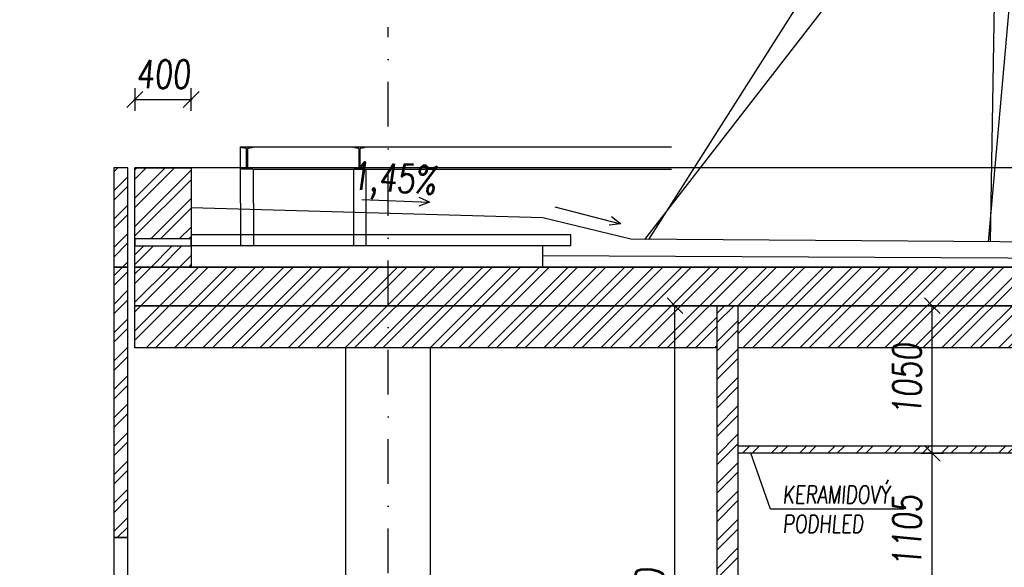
# Model space of a CAD drawing. Header units: millimetres. Extents: x 22267 to 193155, y 329430 to 541733.
# Tile 80 of 89: x 129118 to 136119, y 404464 to 408360. Entities that reach past the tile are written whole.
import ezdxf

# ---------------------------------------------------------------- set-up
doc = ezdxf.new("R2010")
doc.units = ezdxf.units.MM
doc.linetypes.add('ČERCHOVANÁ', pattern=[25.4, 12.7, -6.35, 0, -6.35])
for name, color, linetype in [('BOURÁNÍ FASÁDY', 30, 'Continuous'), ('BOURÁNÍ PODLAHY', 30, 'Continuous'), ('BOURÁNÍ PŘÍČEK', 30, 'Continuous'), ('KOTY_100', 7, 'Continuous'), ('KÓTY BP FASÁDA', 255, 'Continuous'), ('KÓTY BP PODLAHA', 255, 'Continuous'), ('KÓTY BP PŘÍČKY', 255, 'Continuous'), ('OSY', 7, 'Continuous')]:
    doc.layers.add(name, color=color, linetype=linetype)
doc.styles.add('CS-ROMANS', font='romans.shx', dxfattribs={"width": 0.75, "oblique": 5})
doc.styles.add('CS-ROMANS_100', font='romans.shx', dxfattribs={"width": 0.75, "oblique": 5, "height": 200})
doc.dimstyles.new('A_KÓTA_100', dxfattribs={"dimtxt": 200, "dimasz": 4, "dimexe": 100, "dimexo": 1500, "dimgap": 80, "dimtad": 1, "dimdec": 0, "dimdsep": 46, "dimtxsty": 'CS-ROMANS_100', "dimblk": 'KOT_CARA20', "dimcen": 90, "dimse1": 1, "dimse2": 1, "dimclrd": 256, "dimclre": 256, "dimclrt": 256, "dimadec": 0, "dimazin": 0, "dimtfac": 1, "dimtdec": 0, "dimtix": 1, "dimtmove": 2, "dimatfit": 3, "dimldrblk": 'OBLIQUE', "dimfxl": 1, "dimfxlon": 1, "dimtolj": 1, "dimarcsym": 0})

# ---------------------------------------------------------------- blocks, each defined once
blk = doc.blocks.new('I160')
blk.add_lwpolyline([(-33.85315, -80), (-33.85315, -76.395, -0.374036), (-30.58015, -72.632), (-5.43015, -69.111, 0.374036), (-0.00315, -62.872), (-0.00315, 62.872, 0.374036), (-5.43015, 69.111), (-30.58015, 72.632, -0.374036), (-33.85315, 76.395), (-33.85315, 80), (40.14685, 80), (40.14685, 76.395, -0.374036), (36.87385, 72.632), (11.72385, 69.111, 0.374036), (6.29685, 62.872), (6.29685, -62.872, 0.374036), (11.72385, -69.111), (36.87385, -72.632, -0.374036), (40.14685, -76.395), (40.14685, -80)], format="xyb", close=True)
blk = doc.blocks.new('KOT_CARA20')
for p, q in [((0, 20), (0, -20)), ((0, 0), (-14.1, -14.1)), ((0, 0), (14.1, 14.1))]:
    blk.add_line(p, q)
blk = doc.blocks.new('*D2904')
at = {"layer": 'Defpoints', "color": 0, "transparency": 16777216}
for p in [(128117.9, 407305.5), (129837.4, 407305.5), (129787.4, 347755.5)]:
    blk.add_point(p, dxfattribs=at)
at = {"layer": 'KOTY_100', "lineweight": -2, "transparency": 16777216}
blk.add_line((128117.9, 347759.5), (128117.9, 407301.5), dxfattribs=at)
at = {"layer": 'KOTY_100', "lineweight": -2, "transparency": 16777216, "xscale": 4, "yscale": 4, "zscale": 4}
for p, rotation in [((128117.9, 407305.5), 90), ((128117.9, 347755.5), 270)]:
    blk.add_blockref('KOT_CARA20', p, dxfattribs=dict(at, rotation=rotation))
at = {"layer": 'KOTY_100', "transparency": 16777216, "insert": (127937.9, 377530.5), "char_height": 200, "attachment_point": 5, "rotation": 90, "style": 'CS-ROMANS_100'}
blk.add_mtext('\\A1;59550', dxfattribs=at)
blk = doc.blocks.new('_OBLIQUE')
at = {"color": 0, "linetype": 'ByBlock', "ltscale": 15}
blk.add_line((-0.5, -0.5), (0.5, 0.5), dxfattribs=at)
blk = doc.blocks.new('*D2974')
at = {"layer": 'Defpoints', "color": 0, "transparency": 16777216}
for p in [(128533.3, 404675.5), (129837.4, 404675.5), (129837.4, 403075.5)]:
    blk.add_point(p, dxfattribs=at)
at = {"layer": 'KÓTY BP FASÁDA', "lineweight": -2, "transparency": 16777216}
blk.add_line((128533.3, 403079.5), (128533.3, 404671.5), dxfattribs=at)
at = {"layer": 'KÓTY BP FASÁDA', "lineweight": -2, "transparency": 16777216, "xscale": 4, "yscale": 4, "zscale": 4}
for p, rotation in [((128533.3, 404675.5), 90), ((128533.3, 403075.5), 270)]:
    blk.add_blockref('KOT_CARA20', p, dxfattribs=dict(at, rotation=rotation))
at = {"layer": 'KÓTY BP FASÁDA', "transparency": 16777216, "insert": (128353.3, 403875.5), "char_height": 200, "attachment_point": 5, "rotation": 90, "style": 'CS-ROMANS_100'}
blk.add_mtext('\\A1;1600', dxfattribs=at)
blk = doc.blocks.new('*D2975')
at = {"layer": 'Defpoints', "color": 0, "transparency": 16777216}
for p in [(128533.3, 406600.5), (129787.4, 406600.5), (129837.4, 404675.5)]:
    blk.add_point(p, dxfattribs=at)
at = {"layer": 'KÓTY BP FASÁDA', "lineweight": -2, "transparency": 16777216}
blk.add_line((128533.3, 404679.5), (128533.3, 406596.5), dxfattribs=at)
at = {"layer": 'KÓTY BP FASÁDA', "lineweight": -2, "transparency": 16777216, "xscale": 4, "yscale": 4, "zscale": 4}
for p, rotation in [((128533.3, 406600.5), 90), ((128533.3, 404675.5), 270)]:
    blk.add_blockref('KOT_CARA20', p, dxfattribs=dict(at, rotation=rotation))
at = {"layer": 'KÓTY BP FASÁDA', "transparency": 16777216, "insert": (128353.3, 405638), "char_height": 200, "attachment_point": 5, "rotation": 90, "style": 'CS-ROMANS_100'}
blk.add_mtext('\\A1;1925', dxfattribs=at)
blk = doc.blocks.new('*D2976')
at = {"layer": 'Defpoints', "color": 0, "transparency": 16777216}
for p in [(128533.3, 407305.5), (129837.4, 407305.5), (129837.4, 406600.5)]:
    blk.add_point(p, dxfattribs=at)
at = {"layer": 'KÓTY BP FASÁDA', "lineweight": -2, "transparency": 16777216}
blk.add_line((128533.3, 406604.5), (128533.3, 407301.5), dxfattribs=at)
at = {"layer": 'KÓTY BP FASÁDA', "lineweight": -2, "transparency": 16777216, "xscale": 4, "yscale": 4, "zscale": 4}
for p, rotation in [((128533.3, 407305.5), 90), ((128533.3, 406600.5), 270)]:
    blk.add_blockref('KOT_CARA20', p, dxfattribs=dict(at, rotation=rotation))
at = {"layer": 'KÓTY BP FASÁDA', "transparency": 16777216, "insert": (128353.3, 406953), "char_height": 200, "attachment_point": 5, "rotation": 90, "style": 'CS-ROMANS_100'}
blk.add_mtext('\\A1;705', dxfattribs=at)
blk = doc.blocks.new('*D3034')
at = {"layer": 'Defpoints', "color": 0, "transparency": 16777216}
for p in [(130337.4, 407792.1), (129937.4, 407305.5), (130337.4, 407305.5)]:
    blk.add_point(p, dxfattribs=at)
at = {"layer": 'KÓTY BP FASÁDA', "lineweight": -2, "transparency": 16777216}
for p, q in [((129933.4, 407792.1), (129929.4, 407792.1)), ((129937.4, 407792.1), (130337.4, 407792.1)), ((130341.4, 407792.1), (130345.4, 407792.1))]:
    blk.add_line(p, q, dxfattribs=at)
at = {"layer": 'KÓTY BP FASÁDA', "lineweight": -2, "transparency": 16777216, "xscale": 4, "yscale": 4, "zscale": 4}
blk.add_blockref('KOT_CARA20', (129937.4, 407792.1), dxfattribs=at)
at = {"layer": 'KÓTY BP FASÁDA', "lineweight": -2, "transparency": 16777216, "xscale": 4, "yscale": 4, "zscale": 4, "rotation": 180}
blk.add_blockref('KOT_CARA20', (130337.4, 407792.1), dxfattribs=at)
at = {"layer": 'KÓTY BP FASÁDA', "transparency": 16777216, "insert": (130137.4, 407972.1), "char_height": 200, "attachment_point": 5, "style": 'CS-ROMANS_100'}
blk.add_mtext('\\A1;400', dxfattribs=at)
blk = doc.blocks.new('*D3303')
at = {"layer": 'Defpoints', "color": 0, "transparency": 16777216}
for p in [(133777.5, 406325.5), (134425, 406325.5), (134229.4, 402075.5)]:
    blk.add_point(p, dxfattribs=at)
at = {"layer": 'KOTY_100', "lineweight": -2, "transparency": 16777216}
blk.add_line((133777.5, 402079.5), (133777.5, 406321.5), dxfattribs=at)
at = {"layer": 'KOTY_100', "lineweight": -2, "transparency": 16777216, "xscale": 4, "yscale": 4, "zscale": 4}
for p, rotation in [((133777.5, 406325.5), 90), ((133777.5, 402075.5), 270)]:
    blk.add_blockref('KOT_CARA20', p, dxfattribs=dict(at, rotation=rotation))
at = {"layer": 'KOTY_100', "transparency": 16777216, "insert": (133597.5, 404200.5), "char_height": 200, "attachment_point": 5, "rotation": 90, "style": 'CS-ROMANS_100'}
blk.add_mtext('\\A1;4250', dxfattribs=at)
blk = doc.blocks.new('*D3424')
at = {"layer": 'Defpoints', "color": 0, "transparency": 16777216}
for p in [(135607.3, 405275.5), (136025.6, 405275.5), (134149.9, 404170.5)]:
    blk.add_point(p, dxfattribs=at)
at = {"layer": 'KÓTY BP PŘÍČKY', "lineweight": -2, "transparency": 16777216}
blk.add_line((135607.3, 404174.5), (135607.3, 405271.5), dxfattribs=at)
at = {"layer": 'KÓTY BP PŘÍČKY', "lineweight": -2, "transparency": 16777216, "xscale": 4, "yscale": 4, "zscale": 4}
for p, rotation in [((135607.3, 405275.5), 90), ((135607.3, 404170.5), 270)]:
    blk.add_blockref('KOT_CARA20', p, dxfattribs=dict(at, rotation=rotation))
at = {"layer": 'KÓTY BP PŘÍČKY', "transparency": 16777216, "insert": (135427.3, 404723), "char_height": 200, "attachment_point": 5, "rotation": 90, "style": 'CS-ROMANS_100'}
blk.add_mtext('\\A1;1105', dxfattribs=at)
blk = doc.blocks.new('*D3425')
at = {"layer": 'Defpoints', "color": 0, "transparency": 16777216}
for p in [(135607.3, 406325.5), (136059.6, 406325.5), (136025.6, 405275.5)]:
    blk.add_point(p, dxfattribs=at)
at = {"layer": 'KÓTY BP PŘÍČKY', "lineweight": -2, "transparency": 16777216}
blk.add_line((135607.3, 405279.5), (135607.3, 406321.5), dxfattribs=at)
at = {"layer": 'KÓTY BP PŘÍČKY', "lineweight": -2, "transparency": 16777216, "xscale": 4, "yscale": 4, "zscale": 4}
for p, rotation in [((135607.3, 406325.5), 90), ((135607.3, 405275.5), 270)]:
    blk.add_blockref('KOT_CARA20', p, dxfattribs=dict(at, rotation=rotation))
at = {"layer": 'KÓTY BP PŘÍČKY', "transparency": 16777216, "insert": (135427.3, 405800.5), "char_height": 200, "attachment_point": 5, "rotation": 90, "style": 'CS-ROMANS_100'}
blk.add_mtext('\\A1;1050', dxfattribs=at)
blk = doc.blocks.new('*D3756')
at = {"layer": 'Defpoints', "color": 0, "transparency": 16777216}
for p in [(130337.4, 407305.5), (139814.6, 407305.5), (130442.3, 406600.5)]:
    blk.add_point(p, dxfattribs=at)
at = {"layer": 'KOTY_100', "lineweight": -2, "transparency": 16777216}
blk.add_line((139814.6, 406604.5), (139814.6, 407301.5), dxfattribs=at)
at = {"layer": 'KOTY_100', "lineweight": -2, "transparency": 16777216, "xscale": 4, "yscale": 4, "zscale": 4}
for p, rotation in [((139814.6, 407305.5), 90), ((139814.6, 406600.5), 270)]:
    blk.add_blockref('KOT_CARA20', p, dxfattribs=dict(at, rotation=rotation))
at = {"layer": 'KOTY_100', "transparency": 16777216, "insert": (139634.6, 406953), "char_height": 200, "attachment_point": 5, "rotation": 90, "style": 'CS-ROMANS_100'}
blk.add_mtext('\\A1;705', dxfattribs=at)

msp = doc.modelspace()

# ---------------------------------------------------------------- hatches: boundary and pattern name
at = {"layer": 'BOURÁNÍ FASÁDY'}
h = msp.add_hatch(dxfattribs=at)
h.set_pattern_fill('ANSI32', color=256, scale=15)
h.set_pattern_definition([(45, (99276.44, 0), (-101.02788, 101.02788), []), (45, (99343.79, 0), (-101.02788, 101.02788), [])])
h.paths.add_polyline_path([(129787.4, 406600.5), (129887.4, 406600.5), (129887.4, 407305.5), (129787.4, 407305.5)])
h.paths.add_polyline_path([(129787.4, 404675.5), (129887.4, 404675.5), (129887.4, 406600.5), (129787.4, 406600.5)])
h.paths.add_polyline_path([(129887.4, 402075.5), (129787.4, 402075.5), (129787.4, 403075.5), (129887.4, 403075.5)])
h.paths.add_polyline_path([(129787.4, 401515.5), (129887.4, 401515.5), (129887.4, 402075.5), (129787.4, 402075.5)])
h.paths.add_polyline_path([(129887.4, 398915.5), (129787.4, 398915.5), (129787.4, 399915.5), (129887.4, 399915.5)])
h.paths.add_polyline_path([(129787.4, 398355.5), (129887.4, 398355.5), (129887.4, 398915.5), (129787.4, 398915.5)])
h.paths.add_polyline_path([(129887.4, 395755.5), (129787.4, 395755.5), (129787.4, 396755.5), (129887.4, 396755.5)])
h.paths.add_polyline_path([(129787.4, 395195.5), (129887.4, 395195.5), (129887.4, 395755.5), (129787.4, 395755.5)])
h.paths.add_polyline_path([(129887.4, 392595.5), (129787.4, 392595.5), (129787.4, 393595.5), (129887.4, 393595.5)])
h.paths.add_polyline_path([(129787.4, 392035.5), (129887.4, 392035.5), (129887.4, 392595.5), (129787.4, 392595.5)])
h.paths.add_polyline_path([(129887.4, 389435.5), (129787.4, 389435.5), (129787.4, 390435.5), (129887.4, 390435.5)])
h.paths.add_polyline_path([(129787.4, 388875.5), (129887.4, 388875.5), (129887.4, 389435.5), (129787.4, 389435.5)])
h.paths.add_polyline_path([(129787.4, 385715.5), (129887.4, 385715.5), (129887.4, 386275.5), (129787.4, 386275.5)])
h.paths.add_polyline_path([(129887.4, 386275.5), (129787.4, 386275.5), (129787.4, 387275.5), (129887.4, 387275.5)])
h.paths.add_polyline_path([(129887.4, 383115.5), (129787.4, 383115.5), (129787.4, 384115.5), (129887.4, 384115.5)])
h.paths.add_polyline_path([(129787.4, 382555.5), (129887.4, 382555.5), (129887.4, 383115.5), (129787.4, 383115.5)])
h.paths.add_polyline_path([(129887.4, 379955.5), (129787.4, 379955.5), (129787.4, 380955.5), (129887.4, 380955.5)])
h.paths.add_polyline_path([(129787.4, 379395.5), (129887.4, 379395.5), (129887.4, 379955.5), (129787.4, 379955.5)])
h.paths.add_polyline_path([(129887.4, 376795.5), (129787.4, 376795.5), (129787.4, 377795.5), (129887.4, 377795.5)])
h.paths.add_polyline_path([(129787.4, 376235.5), (129887.4, 376235.5), (129887.4, 376795.5), (129787.4, 376795.5)])
h.paths.add_polyline_path([(129887.4, 373635.5), (129787.4, 373635.5), (129787.4, 374635.5), (129887.4, 374635.5)])
h.paths.add_polyline_path([(129787.4, 373075.5), (129887.4, 373075.5), (129887.4, 373635.5), (129787.4, 373635.5)])
h.paths.add_polyline_path([(129887.4, 370475.5), (129787.4, 370475.5), (129787.4, 371475.5), (129887.4, 371475.5)])
h.paths.add_polyline_path([(129787.4, 369915.5), (129887.4, 369915.5), (129887.4, 370475.5), (129787.4, 370475.5)])
h.paths.add_polyline_path([(129887.4, 367315.5), (129787.4, 367315.5), (129787.4, 368315.5), (129887.4, 368315.5)])
h.paths.add_polyline_path([(129787.4, 366755.5), (129887.4, 366755.5), (129887.4, 367315.5), (129787.4, 367315.5)])
h.paths.add_polyline_path([(129887.4, 364155.5), (129787.4, 364155.5), (129787.4, 365155.5), (129887.4, 365155.5)])
h.paths.add_polyline_path([(129787.4, 363595.5), (129887.4, 363595.5), (129887.4, 364155.5), (129787.4, 364155.5)])
h.paths.add_polyline_path([(129887.4, 360995.5), (129787.4, 360995.5), (129787.4, 361995.5), (129887.4, 361995.5)])
h.paths.add_polyline_path([(129787.4, 360435.5), (129887.4, 360435.5), (129887.4, 360995.5), (129787.4, 360995.5)])
h.paths.add_polyline_path([(129887.4, 357835.5), (129787.4, 357835.5), (129787.4, 358835.5), (129887.4, 358835.5)])
h.paths.add_polyline_path([(129787.4, 357275.5), (129887.4, 357275.5), (129887.4, 357835.5), (129787.4, 357835.5)])
h.paths.add_polyline_path([(129887.4, 354675.5), (129787.4, 354675.5), (129787.4, 355675.5), (129887.4, 355675.5)])
h.paths.add_polyline_path([(129787.4, 354115.5), (129887.4, 354115.5), (129887.4, 354675.5), (129787.4, 354675.5)])
h.paths.add_polyline_path([(129887.4, 351515.5), (129787.4, 351515.5), (129787.4, 352515.5), (129887.4, 352515.5)])
h.paths.add_polyline_path([(129787.4, 350955.5), (129887.4, 350955.5), (129887.4, 351515.5), (129787.4, 351515.5)])
h.paths.add_polyline_path([(129887.4, 347755.5), (129787.4, 347755.5), (129787.4, 348355.5), (129887.4, 348355.5)])
h.paths.add_polyline_path([(129887.4, 348355.5), (129787.4, 348355.5), (129787.4, 349355.5), (129887.4, 349355.5)])
h = msp.add_hatch(dxfattribs=at)
h.set_pattern_fill('ANSI32', color=256, scale=15)
h.set_pattern_definition([(45, (99276.44, 0), (-101.02788, 101.02788), []), (45, (99343.79, 0), (-101.02788, 101.02788), [])])
h.paths.add_polyline_path([(130237.4, 407305.5), (129937.4, 407305.5), (129937.4, 406800.5), (130237.4, 406800.5)])
h.paths.add_polyline_path([(130337.4, 407305.5), (130237.4, 407305.5), (130237.4, 406800.5), (130337.4, 406800.5), (130337.4, 407020.5)])
h.paths.add_polyline_path([(130237.4, 406750.5), (129937.4, 406750.5), (129937.4, 406600.5), (130237.4, 406600.5)])
h.paths.add_polyline_path([(130337.4, 406750.5), (130237.4, 406750.5), (130237.4, 406600.5), (130337.4, 406600.5)])
at = {"layer": 'BOURÁNÍ PŘÍČEK'}
h = msp.add_hatch(dxfattribs=at)
h.set_pattern_fill('ANSI32', color=256, scale=15)
h.paths.add_polyline_path([(136537.4, 406600.5), (131737.4, 406600.5), (131737.4, 406325.5), (136537.4, 406325.5)])
h.paths.add_polyline_path([(131737.4, 406600.5), (129937.4, 406600.5), (129937.4, 406325.5), (131737.4, 406325.5)])
h.paths.add_polyline_path([(131737.4, 406325.5), (129937.4, 406325.5), (129937.4, 406025.5), (131737.4, 406025.5)])
h.paths.add_polyline_path([(134074.9, 406325.5), (131737.4, 406325.5), (131737.4, 406025.5), (134074.9, 406025.5)])
h.paths.add_polyline_path([(136537.4, 406325.5), (134224.9, 406325.5), (134224.9, 406025.5), (136537.4, 406025.5)])
h.paths.add_polyline_path([(141337.4, 406600.5), (136537.4, 406600.5), (136537.4, 406325.5), (136737.4, 406325.5), (141337.4, 406325.5)])
h.paths.add_polyline_path([(138672.4, 406325.5), (136737.4, 406325.5), (136737.4, 406025.5), (138672.4, 406025.5)])
h.paths.add_polyline_path([(140622.4, 406325.5), (138747.4, 406325.5), (138747.4, 406025.5), (140622.4, 406025.5)])
h.paths.add_polyline_path([(141337.4, 406325.5), (140772.4, 406325.5), (140772.4, 406025.5), (141337.4, 406025.5)])
h.paths.add_polyline_path([(146137.4, 406325.5), (141337.4, 406325.5), (141337.4, 406025.5), (145937.4, 406025.5), (145937.4, 404170.5), (146062.4, 404170.5), (146062.4, 404350.5), (146137.4, 404350.5), (146137.4, 406025.5)])
h.paths.add_polyline_path([(146137.4, 406600.5), (141337.4, 406600.5), (141337.4, 406325.5), (146137.4, 406325.5)])
h.paths.add_polyline_path([(152737.4, 406600.5), (146137.4, 406600.5), (146137.4, 406325.5), (152737.4, 406325.5)])
h.paths.add_polyline_path([(152737.4, 406325.5), (150937.4, 406325.5), (150937.4, 406025.5), (152737.4, 406025.5)])
h.paths.add_polyline_path([(150937.4, 406325.5), (146137.4, 406325.5), (146137.4, 406025.5), (150937.4, 406025.5)])
h = msp.add_hatch(dxfattribs=at)
h.set_pattern_fill('ANSI32', color=256, scale=15)
h.set_pattern_definition([(45, (94021.44, 3325), (-101.02788, 101.02788), []), (45, (94088.79, 3325), (-101.02788, 101.02788), [])])
h.paths.add_polyline_path([(134074.9, 406325.5), (134224.9, 406325.5), (134224.9, 404170.5), (134074.9, 404170.5)])
h = msp.add_hatch(dxfattribs=at)
h.set_pattern_fill('ANSI32', color=256, scale=15)
h.set_pattern_definition([(45, (95563.94, -150), (-101.02788, 101.02788), []), (45, (95631.29, -150), (-101.02788, 101.02788), [])])
h.paths.add_polyline_path([(136537.4, 405325.5), (134224.9, 405325.5), (134224.9, 405275.5), (136537.4, 405275.5)])

# ---------------------------------------------------------------- linework, layer by layer
at = {"layer": 'BOURÁNÍ FASÁDY'}
for p, q in [((131490.5, 407295.5), (131490.5, 407037.5)), ((131580.5, 407295.5), (131580.5, 407035.7)), ((130687.4, 407053.5), (130687.4, 406750.5)), ((130780.5, 407051.7), (130780.5, 406750.5)), ((131490.5, 407037.5), (131490.5, 406750.5)), ((131580.5, 407035.7), (131580.5, 406750.5))]:
    msp.add_line(p, q, dxfattribs=at)
for points in [[(136021.8, 406779.1), (136156.9, 414847.4), (136485.5, 414858.7), (136711.5, 408002.5)], [(136619.1, 410741.1), (133559.6, 406796.7)], [(133590.9, 406796.5), (136085.2, 410722.9)], [(136636.1, 408051.3), (136355.8, 410732.1), (136004.4, 406779.2)], [(130687.4, 407305.5), (130687.4, 407455.5)], [(130687.4, 407053.5), (130687.4, 407455.5), (133752.5, 407455.5)], [(129937.4, 406600.5), (129937.4, 407305.5)], [(141337.4, 407305.5), (129937.4, 407305.5)], [(129937.4, 406600.5), (129937.4, 407305.5), (130337.4, 407305.5), (130337.4, 407020.5)], [(130780.5, 407051.7), (130780.5, 407295.5), (133752.5, 407295.5)], [(132837.4, 406950.5), (130337.4, 407020.5)], [(130337.4, 407020.5), (130337.4, 406600.5)], [(133462.8, 406797.4), (132837.4, 406950.5)], [(133037.4, 406830.5), (130337.4, 406830.5)], [(133037.4, 406750.5), (133037.4, 406830.5)], [(141337.4, 406741.2), (133462.8, 406797.4)], [(133037.4, 406750.5), (130337.4, 406750.5)], [(132837.4, 406600.5), (132837.4, 406750.5)], [(141337.4, 406638), (132837.4, 406680.5)], [(152737.4, 406600.5), (129937.4, 406600.5)], [(152737.4, 406325.5), (129937.4, 406325.5)], [(134074.9, 406025.5), (129937.4, 406025.5), (129937.4, 406325.5), (136537.4, 406325.5), (136537.4, 406025.5), (134224.9, 406025.5)], [(131437.4, 402150.5), (131437.4, 406025.5)], [(132037.4, 406025.5), (132037.4, 402150.5)]]:
    msp.add_lwpolyline(points, dxfattribs=at)
for points in [[(129787.4, 406600.5), (129887.4, 406600.5), (129887.4, 407305.5), (129787.4, 407305.5)], [(130337.4, 406800.5), (129937.4, 406800.5), (129937.4, 406750.5), (130337.4, 406750.5)], [(129787.4, 404675.5), (129887.4, 404675.5), (129887.4, 406600.5), (129787.4, 406600.5)], [(129787.4, 403075.5), (129887.4, 403075.5), (129887.4, 404675.5), (129787.4, 404675.5)]]:
    msp.add_lwpolyline(points, close=True, dxfattribs=at)
at = {"layer": 'BOURÁNÍ PODLAHY'}
msp.add_lwpolyline([(129937.4, 406325.5), (129937.4, 406600.5)], dxfattribs=at)
msp.add_lwpolyline([(129937.4, 406600.5), (152737.4, 406600.5), (152737.4, 406325.5), (129937.4, 406325.5)], close=True, dxfattribs=at)
at = {"layer": 'BOURÁNÍ PŘÍČEK'}
for points in [[(134074.9, 406325.5), (134074.9, 404170.5)], [(134224.9, 406325.5), (134224.9, 404170.5)], [(136537.4, 405325.5), (134224.9, 405325.5)], [(136537.4, 405275.5), (134224.9, 405275.5)]]:
    msp.add_lwpolyline(points, dxfattribs=at)
at = {"layer": 'KÓTY BP PŘÍČKY'}
for p, q in [((131551.5, 407080.6), (132032.2, 407060.9)), ((132032.2, 407060.9), (131957, 407033.1)), ((132032.2, 407060.9), (131959.5, 407094.7)), ((132923.4, 407028.2), (133389.4, 406908.6)), ((133389.4, 406908.6), (133310, 406897.2)), ((133389.4, 406908.6), (133325.3, 406956.9))]:
    msp.add_line(p, q, dxfattribs=at)
msp.add_lwpolyline([(135408, 404877.4), (134457, 404877.4), (134317.9, 405275.5)], dxfattribs=at)
at = {"layer": 'OSY', "linetype": 'ČERCHOVANÁ', "ltscale": 25}
msp.add_lwpolyline([(131737.4, 331387.3), (131737.4, 408305.5)], dxfattribs=at)

# ---------------------------------------------------------------- block references
at = {"layer": 'BOURÁNÍ FASÁDY'}
for p in [(130731, 407375.5), (131531, 407375.5)]:
    msp.add_blockref('I160', p, dxfattribs=at)

# ---------------------------------------------------------------- texts
at = {"layer": 'KÓTY BP PODLAHA', "ltscale": 15, "style": 'CS-ROMANS', "oblique": 5, "width": 0.75}
msp.add_text('1,45%%%', height=200, rotation=356.71009, dxfattribs=at).set_placement((131473, 407151.6))
at = {"layer": 'KÓTY BP PŘÍČKY', "insert": (134542.8, 404877.4), "char_height": 125, "width": 1172.911, "attachment_point": 4, "style": 'CS-ROMANS'}
msp.add_mtext('\\A1;KERAMIDOVÝ PODHLED', dxfattribs=at)

# ---------------------------------------------------------------- dimensions: what is measured, and where the dimension line sits
at = {"layer": 'KOTY_100'}
for base, p1, p2, picture, middle in [((128117.9, 407305.5), (129787.4, 347755.5), (129837.4, 407305.5), '*D2904', (127937.9, 377530.5)), ((139814.6, 407305.5), (130442.3, 406600.5), (130337.4, 407305.5), '*D3756', (139634.6, 406953)), ((133777.5, 406325.5), (134229.4, 402075.5), (134425, 406325.5), '*D3303', (133597.5, 404200.5))]:
    dim = msp.add_linear_dim(base=base, p1=p1, p2=p2, angle=90, dimstyle='A_KÓTA_100', dxfattribs=at)
    dim.commit()
    dim.dimension.update_dxf_attribs({"geometry": picture, "text_midpoint": middle})
at = {"layer": 'KÓTY BP FASÁDA'}
dim = msp.add_linear_dim(base=(130337.4, 407792.1), p1=(129937.4, 407305.5), p2=(130337.4, 407305.5), dimstyle='A_KÓTA_100', dxfattribs=at)
dim.commit()
dim.dimension.update_dxf_attribs({"geometry": '*D3034', "text_midpoint": (130137.4, 407972.1)})
for base, p1, p2, picture, middle in [((128533.3, 407305.5), (129837.4, 406600.5), (129837.4, 407305.5), '*D2976', (128353.3, 406953)), ((128533.3, 406600.5), (129837.4, 404675.5), (129787.4, 406600.5), '*D2975', (128353.3, 405638)), ((128533.3, 404675.5), (129837.4, 403075.5), (129837.4, 404675.5), '*D2974', (128353.3, 403875.5))]:
    dim = msp.add_linear_dim(base=base, p1=p1, p2=p2, angle=90, dimstyle='A_KÓTA_100', dxfattribs=at)
    dim.commit()
    dim.dimension.update_dxf_attribs({"geometry": picture, "text_midpoint": middle})
at = {"layer": 'KÓTY BP PŘÍČKY'}
for base, p1, p2, picture, middle in [((135607.3, 406325.5), (136025.6, 405275.5), (136059.6, 406325.5), '*D3425', (135427.3, 405800.5)), ((135607.3, 405275.5), (134149.9, 404170.5), (136025.6, 405275.5), '*D3424', (135427.3, 404723))]:
    dim = msp.add_linear_dim(base=base, p1=p1, p2=p2, angle=90, dimstyle='A_KÓTA_100', dxfattribs=at)
    dim.commit()
    dim.dimension.update_dxf_attribs({"geometry": picture, "text_midpoint": middle})

doc.saveas('drawing.dxf')
